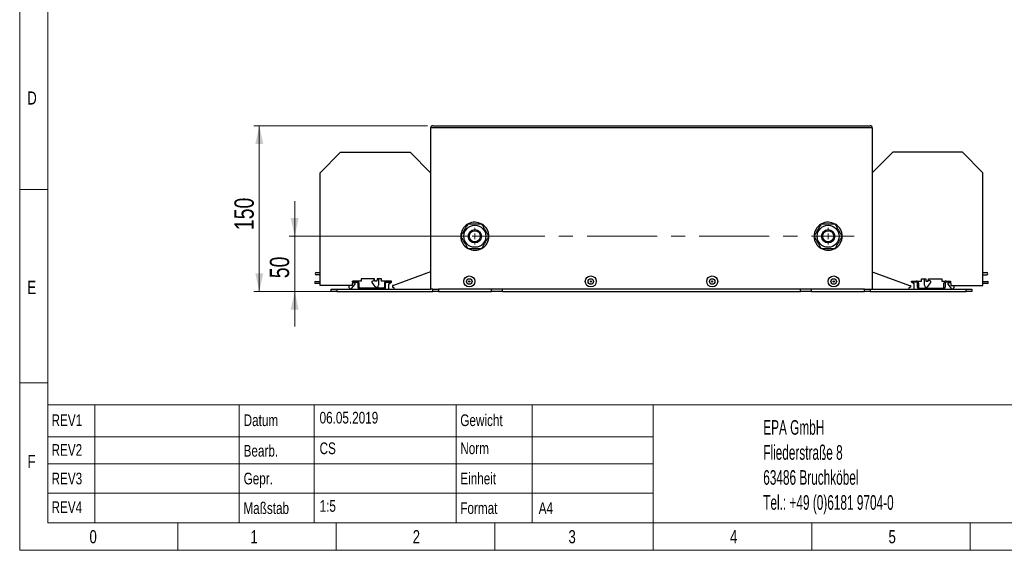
# Model space of a CAD drawing. Header units: millimetres. Extents: x 5 to 292, y 5 to 204.
# Tile 1 of 3: x 5 to 184, y 5 to 101. Entities that reach past the tile are written whole.
import ezdxf

# ---------------------------------------------------------------- set-up
doc = ezdxf.new("R2010")
doc.units = ezdxf.units.MM
doc.linetypes.add('CENTERX2', pattern=[20.32, 12.7, -2.54, 2.54, -2.54])
doc.styles.add('SLDTEXTSTYLE0', font='TXT', dxfattribs={"width": 0.75})
doc.styles.add('SLDTEXTSTYLE1', font='TXT', dxfattribs={"width": 0.605})
doc.dimstyles.new('SLDDIMSTYLE0', dxfattribs={"dimtxt": 3.5, "dimasz": 3.302, "dimexe": 0, "dimexo": 0.0625, "dimgap": 0.875, "dimtad": 1, "dimdec": 0, "dimlfac": 5, "dimrnd": 1e-09, "dimzin": 12, "dimdsep": 46, "dimtxsty": 'SLDTEXTSTYLE0', "dimsah": 1, "dimcen": 0.09, "dimadec": 0, "dimazin": 3, "dimtfac": 1, "dimtdec": 0, "dimtmove": 0, "dimatfit": 0, "dimfxl": 1, "dimfrac": 2, "dimtolj": 1, "dimtzin": 12, "dimarcsym": 0})
doc.dimstyles.new('SLDDIMSTYLE1', dxfattribs={"dimtxt": 3.5, "dimasz": 3.302, "dimexe": 0, "dimexo": 0.0625, "dimgap": 0.875, "dimtad": 1, "dimdec": 0, "dimlfac": 5, "dimrnd": 1e-09, "dimzin": 12, "dimdsep": 46, "dimtxsty": 'SLDTEXTSTYLE0', "dimsah": 1, "dimcen": 0.09, "dimadec": 0, "dimazin": 3, "dimtfac": 1, "dimtdec": 0, "dimtofl": 0, "dimtmove": 0, "dimatfit": 3, "dimfxl": 1, "dimfrac": 2, "dimtolj": 1, "dimtzin": 12, "dimarcsym": 0})

# ---------------------------------------------------------------- blocks, each defined once
blk = doc.blocks.new('SW_NOTE_0')
at = {"color": 0, "linetype": 'Continuous', "lineweight": 0, "attachment_point": 1, "style": 'SLDTEXTSTYLE1'}
for s, insert, char_height in [('EPA GmbH', (0, 3.41), 2.646), ('Fliederstraße 8', (0, -1.12), 2.6458), ('63486 Bruchköbel', (0, -5.64), 2.6458), ('Tel.: +49 (0)6181 9704-0', (0, -10.17), 2.6458)]:
    blk.add_mtext(s, dxfattribs=dict(at, insert=insert, char_height=char_height))
blk = doc.blocks.new('_D')
at = {"color": 7, "linetype": 'Continuous', "lineweight": 0}
for p, q in [((55.23, 62.13), (55.23, 68.48)), ((86.86, 62.13), (54.23, 62.13)), ((55.23, 52.13), (55.23, 62.13)), ((79.26, 52.13), (54.23, 52.13)), ((55.23, 52.13), (55.23, 45.78))]:
    blk.add_line(p, q, dxfattribs=at)
at = {"color": 7, "linetype": 'Continuous', "lineweight": 18}
for points in [[(55.23, 62.13), (55.95, 65.43), (54.51, 65.43)], [(55.23, 52.13), (54.51, 48.82), (55.95, 48.82)]]:
    blk.add_solid(points, dxfattribs=at)
at = {"color": 7, "linetype": 'Continuous', "lineweight": 18, "insert": (50.72, 54.54), "char_height": 3.5, "attachment_point": 1, "rotation": 90, "style": 'SLDTEXTSTYLE0'}
blk.add_mtext('50', dxfattribs=at)
blk = doc.blocks.new('_D_1')
at = {"color": 7, "linetype": 'Continuous', "lineweight": 0}
for p, q in [((79.26, 82.13), (47.82, 82.13)), ((48.82, 82.13), (48.82, 52.13)), ((79.26, 52.13), (47.82, 52.13))]:
    blk.add_line(p, q, dxfattribs=at)
at = {"color": 7, "linetype": 'Continuous', "lineweight": 18}
for points in [[(48.82, 82.13), (48.1, 78.82), (49.54, 78.82)], [(48.82, 52.13), (49.54, 55.43), (48.1, 55.43)]]:
    blk.add_solid(points, dxfattribs=at)
at = {"color": 7, "linetype": 'Continuous', "lineweight": 18, "insert": (44.31, 63.25), "char_height": 3.5, "attachment_point": 1, "rotation": 90, "style": 'SLDTEXTSTYLE0'}
blk.add_mtext('150', dxfattribs=at)
blk = doc.blocks.new('SW_CENTERMARKSYMBOL_0')
at = {"color": 0, "linetype": 'Continuous', "lineweight": 18}
for p, q in [((-1, 0), (-1.51, 0)), ((0, 0), (-0.5, 0)), ((0, 1), (0, 1.51)), ((0, 0), (0, 0.5)), ((0, 0), (0, -0.5)), ((0, 0), (0.5, 0)), ((1, 0), (1.51, 0)), ((0, -1), (0, -1.51))]:
    blk.add_line(p, q, dxfattribs=at)
blk = doc.blocks.new('SW_CENTERMARKSYMBOL_1')
at = {"color": 0, "linetype": 'Continuous', "lineweight": 18}
for p, q in [((-1, 0), (-1.51, 0)), ((0, 0), (-0.5, 0)), ((0, 1), (0, 1.51)), ((0, 0), (0, 0.5)), ((0, 0), (0, -0.5)), ((0, 0), (0.5, 0)), ((1, 0), (1.51, 0)), ((0, -1), (0, -1.51))]:
    blk.add_line(p, q, dxfattribs=at)

msp = doc.modelspace()

# ---------------------------------------------------------------- linework, layer by layer
at = {"color": 8, "linetype": 'Continuous', "lineweight": 18}
for p, q in [((5.42, 5.3), (5.42, 203.87)), ((10.49, 10.3), (10.49, 198.87)), ((5.42, 70.59), (10.49, 70.59)), ((5.42, 35.59), (10.49, 35.59)), ((10.49, 31.63), (287.3, 31.63)), ((19.02, 31.63), (19.02, 10.3)), ((45.17, 31.63), (45.17, 10.3)), ((58.75, 31.63), (58.75, 10.3)), ((84.48, 31.63), (84.48, 10.3)), ((98.25, 10.3), (98.25, 31.63)), ((120.16, 31.63), (120.16, 10.3)), ((10.49, 25.86), (84.48, 25.86)), ((84.48, 25.86), (120.16, 25.86)), ((10.49, 20.97), (84.48, 20.97)), ((84.48, 20.97), (120.16, 20.97)), ((10.49, 15.62), (84.48, 15.62)), ((84.48, 15.62), (120.16, 15.62)), ((10.49, 10.3), (287.3, 10.3)), ((34.06, 10.3), (34.06, 5.3)), ((62.76, 10.3), (62.76, 5.3)), ((91.46, 10.3), (91.46, 5.3)), ((120.16, 10.3), (120.16, 5.3)), ((148.89, 10.3), (148.89, 5.3)), ((177.56, 10.3), (177.56, 5.3)), ((5.42, 5.3), (292.36, 5.3))]:
    msp.add_line(p, q, dxfattribs=at)
at = {"color": 7, "linetype": 'Continuous', "lineweight": 25}
for p, q in [((80.26, 82.13), (159.46, 82.13)), ((159.86, 81.73), (79.86, 81.73)), ((79.86, 81.73), (79.86, 52.53)), ((159.86, 81.73), (159.86, 52.53)), ((59.84, 73.62), (63.54, 77.32)), ((63.54, 77.32), (76.16, 77.32)), ((76.16, 77.32), (79.86, 73.62)), ((163.56, 77.32), (159.86, 73.62)), ((176.18, 77.32), (163.56, 77.32)), ((179.88, 73.62), (176.18, 77.32)), ((59.84, 53.24), (59.84, 73.62)), ((179.88, 53.24), (179.88, 73.62)), ((59.14, 55.58), (59.84, 55.58)), ((79.86, 55.69), (73.11, 53.24)), ((159.86, 55.69), (166.61, 53.24)), ((179.88, 55.58), (180.58, 55.58)), ((59.02, 53.96), (59.84, 53.96)), ((59.84, 53.56), (59.02, 53.56)), ((59.84, 55.18), (59.14, 55.18)), ((65.69, 54.03), (65.62, 53.24)), ((65.67, 53.78), (66.14, 53.66)), ((65.69, 54.03), (66.49, 54.03)), ((65.69, 53.83), (65.69, 54.03)), ((67.29, 54.03), (65.69, 54.03)), ((65.69, 53.83), (66.49, 53.83)), ((66.14, 53.66), (66.14, 53.44)), ((66.69, 53.63), (66.69, 52.93)), ((66.89, 52.93), (66.89, 53.63)), ((69.71, 54.45), (67.29, 54.45)), ((67.29, 54.45), (67.29, 54.03)), ((69.24, 54.01), (69.64, 54.12)), ((69.24, 53.79), (69.24, 54.01)), ((69.78, 53.06), (69.24, 53.79)), ((69.64, 54.12), (69.64, 54.45)), ((69.74, 54.03), (69.71, 54.45)), ((70.13, 54.03), (69.74, 54.03)), ((70.17, 54.45), (70.13, 54.03)), ((70.98, 54.45), (70.17, 54.45)), ((70.4, 54.45), (70.4, 53.26)), ((70.98, 54.03), (70.98, 54.45)), ((72.76, 54.03), (70.98, 54.03)), ((71.49, 53.63), (71.49, 52.93)), ((71.69, 52.93), (71.69, 53.63)), ((71.89, 54.03), (72.69, 54.03)), ((71.89, 53.83), (72.69, 53.83)), ((72.3, 53.54), (72.76, 53.81)), ((72.3, 52.61), (72.3, 53.54)), ((72.69, 53.83), (72.69, 54.03)), ((72.76, 53.81), (72.76, 54.03)), ((166.96, 54.03), (168.74, 54.03)), ((166.96, 53.81), (166.96, 54.03)), ((167.42, 53.54), (166.96, 53.81)), ((167.03, 54.03), (167.83, 54.03)), ((167.03, 53.83), (167.03, 54.03)), ((167.83, 53.83), (167.03, 53.83)), ((167.42, 52.61), (167.42, 53.54)), ((168.03, 52.93), (168.03, 53.63)), ((168.23, 53.63), (168.23, 52.93)), ((168.74, 54.45), (169.55, 54.45)), ((168.74, 54.03), (168.74, 54.45)), ((169.32, 53.26), (169.32, 54.45)), ((169.55, 54.45), (169.58, 54.03)), ((169.58, 54.03), (169.97, 54.03)), ((169.93, 53.06), (170.48, 53.79)), ((169.97, 54.03), (170.01, 54.45)), ((170.01, 54.45), (172.43, 54.45)), ((170.08, 54.12), (170.08, 54.45)), ((170.48, 54.01), (170.08, 54.12)), ((170.48, 53.79), (170.48, 54.01)), ((172.43, 54.45), (172.43, 54.03)), ((172.43, 54.03), (174.03, 54.03)), ((172.83, 52.93), (172.83, 53.63)), ((173.03, 53.63), (173.03, 52.93)), ((173.23, 54.03), (174.03, 54.03)), ((174.03, 53.83), (173.23, 53.83)), ((173.58, 53.66), (174.05, 53.78)), ((173.58, 53.44), (173.58, 53.66)), ((174.03, 53.83), (174.03, 54.03)), ((174.03, 54.03), (174.1, 53.24)), ((179.88, 55.18), (180.58, 55.18)), ((179.88, 53.96), (180.7, 53.96)), ((180.7, 53.56), (179.88, 53.56)), ((65.62, 53.24), (59.84, 53.24)), ((61.86, 52.13), (61.86, 52.53)), ((61.86, 52.53), (62.86, 52.53)), ((62.86, 52.13), (61.86, 52.13)), ((62.86, 52.53), (62.86, 52.13)), ((62.86, 52.53), (79.86, 52.53)), ((62.86, 52.13), (80.26, 52.13)), ((65.12, 52.78), (65.12, 53.24)), ((66.14, 53.44), (65.49, 52.68)), ((71.29, 52.73), (67.09, 52.73)), ((72.96, 53.24), (72.96, 52.91)), ((73.11, 53.24), (72.96, 53.24)), ((72.96, 52.91), (73.14, 52.87)), ((80.26, 52.53), (79.86, 52.53)), ((80.26, 52.13), (80.26, 52.53)), ((80.26, 52.53), (81.26, 52.53)), ((81.26, 52.13), (80.26, 52.13)), ((81.26, 52.53), (81.26, 52.13)), ((90.86, 52.53), (81.26, 52.53)), ((81.26, 52.13), (90.86, 52.13)), ((90.86, 52.13), (90.86, 52.53)), ((92.86, 52.53), (90.86, 52.53)), ((92.86, 52.13), (90.86, 52.13)), ((92.86, 52.13), (92.86, 52.53)), ((146.86, 52.53), (92.86, 52.53)), ((92.86, 52.13), (146.86, 52.13)), ((146.86, 52.13), (146.86, 52.53)), ((148.85, 52.53), (146.86, 52.53)), ((148.85, 52.13), (146.86, 52.13)), ((148.85, 52.13), (148.85, 52.53)), ((158.46, 52.53), (148.85, 52.53)), ((148.85, 52.13), (158.46, 52.13)), ((158.46, 52.13), (158.46, 52.53)), ((158.46, 52.53), (159.46, 52.53)), ((159.46, 52.13), (158.46, 52.13)), ((159.46, 52.53), (159.46, 52.13)), ((159.46, 52.53), (159.86, 52.53)), ((159.46, 52.13), (176.86, 52.13)), ((159.86, 52.53), (176.86, 52.53)), ((166.76, 52.91), (166.57, 52.87)), ((166.61, 53.24), (166.76, 53.24)), ((166.76, 53.24), (166.76, 52.91)), ((168.43, 52.73), (172.63, 52.73)), ((174.22, 52.68), (173.58, 53.44)), ((174.1, 53.24), (179.88, 53.24)), ((174.6, 53.24), (174.6, 52.78)), ((176.86, 52.13), (176.86, 52.53)), ((176.86, 52.53), (177.86, 52.53)), ((177.86, 52.13), (176.86, 52.13)), ((177.86, 52.53), (177.86, 52.13))]:
    msp.add_line(p, q, dxfattribs=at)
at = {"color": 7, "linetype": 'CENTERX2', "lineweight": 18}
for p, q in [((87.86, 62.13), (151.86, 62.13)), ((151.86, 62.13), (156.56, 62.13))]:
    msp.add_line(p, q, dxfattribs=at)
at = {"color": 7, "linetype": 'Continuous', "lineweight": 25}
for centre, radius in [((87.86, 62.13), 2), ((87.86, 62.13), 1.2), ((87.86, 62.13), 1.01), ((151.86, 62.13), 2), ((151.86, 62.13), 1.2), ((151.86, 62.13), 1.01), ((86.86, 53.95), 1), ((86.86, 53.95), 0.5), ((86.86, 53.95), 0.1), ((108.86, 53.95), 1), ((108.86, 53.95), 0.5), ((108.86, 53.95), 0.1), ((130.86, 53.95), 1), ((130.86, 53.95), 0.5), ((130.86, 53.95), 0.1), ((152.86, 53.95), 1), ((152.86, 53.95), 0.5), ((152.86, 53.95), 0.1)]:
    msp.add_circle(centre, radius, dxfattribs=at)
for centre, radius, start, end in [((80.26, 81.73), 0.4, 90, 180), ((159.46, 81.73), 0.4, 0, 90), ((87.86, 62.13), 2.54, 121.4317, 178.5774), ((87.86, 62.13), 2.54, 0, 118.759), ((151.86, 62.13), 2.54, 121.4317, 178.5774), ((151.86, 62.13), 2.54, 0, 118.759), ((87.86, 62.13), 2.54, 181.3284, 238.6444), ((87.86, 62.13), 2.54, 241.0234, 0), ((151.86, 62.13), 2.54, 181.3284, 238.6444), ((151.86, 62.13), 2.54, 241.0234, 0), ((59.14, 55.38), 0.2, 90, 270), ((180.58, 55.38), 0.2, 270, 90), ((59.02, 53.76), 0.2, 90, 270), ((66.49, 53.63), 0.4, 0, 90), ((66.49, 53.63), 0.2, 0, 90), ((71.89, 53.63), 0.4, 90, 180), ((71.89, 53.63), 0.2, 90, 180), ((167.83, 53.63), 0.4, 0, 90), ((167.83, 53.63), 0.2, 0, 90), ((173.23, 53.63), 0.4, 90, 180), ((173.23, 53.63), 0.2, 90, 180), ((180.7, 53.76), 0.2, 270, 90), ((65.32, 52.78), 0.2, 180, 330), ((67.09, 52.93), 0.4, 180, 270), ((67.09, 52.93), 0.2, 180, 270), ((70.06, 53.26), 0.34, 216.6393, 0), ((71.29, 52.93), 0.2, 270, 0), ((71.29, 52.93), 0.4, 270, 0), ((72.77, 53.97), 1.44, 250.7128, 285.4828), ((73.12, 52.72), 0.15, 285.4828, 80), ((166.6, 52.72), 0.15, 100, 254.5172), ((166.94, 53.97), 1.44, 254.5172, 289.2872), ((168.43, 52.93), 0.4, 180, 270), ((168.43, 52.93), 0.2, 180, 270), ((169.66, 53.26), 0.34, 180, 323.3607), ((172.63, 52.93), 0.4, 270, 0), ((172.63, 52.93), 0.2, 270, 0), ((174.4, 52.78), 0.2, 210, 0)]:
    msp.add_arc(centre, radius, start, end, dxfattribs=at)
for points, knots in [([(86.59, 64.33), (86.48, 64.13), (86.25, 63.75), (85.92, 63.18), (85.61, 62.63), (85.41, 62.29), (85.32, 62.13)], [0, 0, 0, 0, 0.264613, 0.534965, 0.765353, 1, 1, 1, 1]), ([(89.13, 64.33), (88.82, 64.33), (88.31, 64.33), (87.56, 64.33), (87.02, 64.33), (86.7, 64.33), (86.59, 64.33)], [0, 0, 0, 0, 0.361664, 0.610619, 0.866285, 1, 1, 1, 1]), ([(90.4, 62.13), (90.29, 62.32), (90.06, 62.7), (89.73, 63.27), (89.42, 63.82), (89.23, 64.16), (89.13, 64.33)], [0, 0, 0, 0, 0.264613, 0.534966, 0.765352, 1, 1, 1, 1]), ([(150.59, 64.33), (150.48, 64.13), (150.25, 63.75), (149.92, 63.18), (149.61, 62.63), (149.41, 62.29), (149.32, 62.13)], [0, 0, 0, 0, 0.264614, 0.534966, 0.765352, 1, 1, 1, 1]), ([(153.13, 64.33), (152.82, 64.33), (152.31, 64.33), (151.56, 64.33), (151.02, 64.33), (150.7, 64.33), (150.59, 64.33)], [0, 0, 0, 0, 0.3616655, 0.6106205, 0.8662853, 1, 1, 1, 1]), ([(154.4, 62.13), (154.29, 62.32), (154.06, 62.7), (153.73, 63.27), (153.42, 63.82), (153.23, 64.16), (153.13, 64.33)], [0, 0, 0, 0, 0.264613, 0.534965, 0.765352, 1, 1, 1, 1]), ([(85.32, 62.13), (85.43, 61.93), (85.65, 61.55), (85.98, 60.98), (86.3, 60.43), (86.49, 60.09), (86.59, 59.93)], [0, 0, 0, 0, 0.264613, 0.534965, 0.765352, 1, 1, 1, 1]), ([(89.13, 59.93), (89.24, 60.12), (89.46, 60.5), (89.79, 61.07), (90.11, 61.62), (90.3, 61.96), (90.4, 62.13)], [0, 0, 0, 0, 0.264614, 0.534966, 0.765352, 1, 1, 1, 1]), ([(149.32, 62.13), (149.43, 61.93), (149.65, 61.55), (149.98, 60.98), (150.3, 60.43), (150.49, 60.09), (150.59, 59.93)], [0, 0, 0, 0, 0.264613, 0.534966, 0.765352, 1, 1, 1, 1]), ([(153.13, 59.93), (153.24, 60.12), (153.46, 60.5), (153.79, 61.07), (154.11, 61.62), (154.3, 61.96), (154.4, 62.13)], [0, 0, 0, 0, 0.264613, 0.534965, 0.765353, 1, 1, 1, 1]), ([(86.59, 59.93), (86.7, 59.93), (87.02, 59.93), (87.56, 59.93), (88.31, 59.93), (88.82, 59.93), (89.13, 59.93)], [0, 0, 0, 0, 0.1337151, 0.3829729, 0.6383341, 1, 1, 1, 1]), ([(150.59, 59.93), (150.7, 59.93), (151.02, 59.93), (151.56, 59.93), (152.31, 59.93), (152.82, 59.93), (153.13, 59.93)], [0, 0, 0, 0, 0.1337153, 0.3829718, 0.638333, 1, 1, 1, 1])]:
    msp.add_open_spline(points, degree=3, knots=knots, dxfattribs=at)

# ---------------------------------------------------------------- block references
at = {"color": 7, "linetype": 'Continuous', "lineweight": 0}
for name, p in [('SW_CENTERMARKSYMBOL_0', (87.86, 62.13)), ('SW_CENTERMARKSYMBOL_1', (151.86, 62.13)), ('SW_NOTE_0', (140.1, 25.45))]:
    msp.add_blockref(name, p, dxfattribs=at)

# ---------------------------------------------------------------- texts
at = {"color": 8, "linetype": 'Continuous', "lineweight": 0, "char_height": 2.38, "attachment_point": 1, "style": 'SLDTEXTSTYLE0'}
for s, insert in [('D', (6.79, 88.34)), ('E', (6.8, 54.07)), ('F', (6.83, 22.55)), ('0', (18.06, 8.95)), ('1', (47.22, 8.95)), ('2', (76.61, 8.95)), ('3', (104.82, 8.95)), ('4', (134.08, 8.95)), ('5', (162.79, 8.95))]:
    msp.add_mtext(s, dxfattribs=dict(at, insert=insert))
at = {"color": 7, "linetype": 'Continuous', "lineweight": 0, "char_height": 2.117, "attachment_point": 1, "style": 'SLDTEXTSTYLE0'}
for s, insert in [('06.05.2019', (59.74, 30.36)), ('REV1', (11.19, 29.9)), ('Datum', (45.98, 29.9)), ('Gewicht', (85.23, 29.9)), ('REV2', (11.19, 24.52)), ('Bearb.', (45.98, 24.37)), ('CS', (59.74, 24.82)), ('Norm', (85.23, 24.82)), ('REV3', (11.19, 19.35)), ('Gepr.', (45.98, 19.35)), ('Einheit', (85.23, 19.35)), ('1:5', (59.74, 14.39)), ('REV4', (11.19, 14.17)), ('Maßstab', (45.95, 14)), ('Format', (85.23, 14)), ('A4', (99.43, 14))]:
    msp.add_mtext(s, dxfattribs=dict(at, insert=insert))

# ---------------------------------------------------------------- dimensions: what is measured, and where the dimension line sits
at = {"color": 7, "linetype": 'Continuous', "lineweight": 18}
for base, p1, p2, dimstyle, picture, middle in [((48.82, 52.13), (80.26, 82.13), (80.26, 52.13), 'SLDDIMSTYLE1', '_D_1', (48.82, 67.13)), ((55.23, 62.13), (80.26, 52.13), (87.86, 62.13), 'SLDDIMSTYLE0', '_D', (55.23, 57.13))]:
    dim = msp.add_linear_dim(base=base, p1=p1, p2=p2, angle=90, dimstyle=dimstyle, dxfattribs=at)
    dim.commit()
    dim.dimension.update_dxf_attribs({"geometry": picture, "text_midpoint": middle, "dimtype": 160})

doc.saveas('drawing.dxf')
